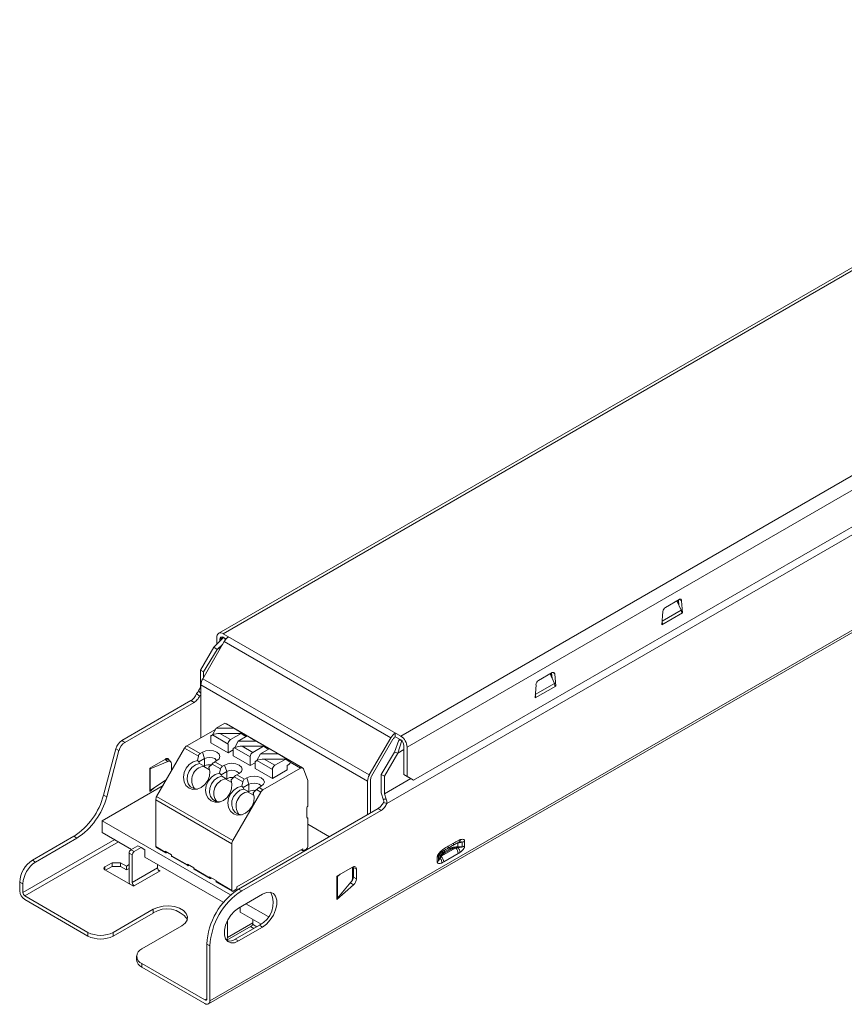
# Model space of a CAD drawing. Header units: millimetres. Extents: x -34 to 150, y 143 to 254.
# Tile 1 of 2: x -34 to 58, y 143 to 253. Entities that reach past the tile are written whole.
import ezdxf

# ---------------------------------------------------------------- set-up
doc = ezdxf.new("R2010")
doc.units = ezdxf.units.MM

msp = doc.modelspace()

# ---------------------------------------------------------------- linework, layer by layer
at = {"color": 7, "linetype": 'Continuous', "lineweight": 15}
for p, q in [((106.74, 252.67), (-11.77, 184.25)), ((107.24, 252.62), (-11.27, 184.2)), ((8.53, 172.78), (127.04, 241.19)), ((9.23, 171.55), (127.74, 239.97)), ((149.89, 237.17), (-12.75, 143.28)), ((-12.91, 142.92), (149.72, 236.8)), ((130.18, 236.41), (6.96, 165.28)), ((9.94, 167.88), (127.04, 235.47)), ((38.03, 187.14), (39.55, 188.02)), ((39.79, 186.83), (39.31, 187.88)), ((39.44, 187.96), (39.44, 187.6)), ((39.49, 187.98), (39.53, 187.39)), ((39.83, 187.88), (39.94, 186.53)), ((37.64, 185.2), (37.75, 186.68)), ((39.94, 186.53), (37.64, 185.2)), ((39.94, 186.53), (39.85, 186.58)), ((37.71, 185.24), (37.65, 185.28)), ((-12.32, 182.72), (-11.25, 183.78)), ((-11.98, 183.06), (-11.98, 183.8)), ((-11.63, 183.41), (-11.63, 183.59)), ((-11.27, 184.2), (8.53, 172.78)), ((-11.27, 183.8), (-10.95, 183.61)), ((-11, 183.56), (-11.17, 183.73)), ((-13.81, 180.14), (-12.32, 182.72)), ((-11.16, 183.32), (-13.55, 179.18)), ((-11.96, 182.43), (-13.45, 179.94)), ((-12.32, 182.72), (-11.96, 182.43)), ((-11.96, 182.43), (-11.32, 183.05)), ((-11.96, 182.43), (-11.54, 182.68)), ((-11.16, 183.32), (7.41, 172.6)), ((-13.45, 179.94), (-13.81, 180.14)), ((-13.81, 178.19), (-13.81, 180.14)), ((-13.55, 179.18), (5.02, 168.46)), ((-13.45, 179.94), (-13.45, 179.36)), ((23.89, 178.98), (25.41, 179.86)), ((25.65, 178.66), (25.17, 179.72)), ((25.3, 179.79), (25.3, 179.44)), ((25.34, 179.82), (25.39, 179.23)), ((25.69, 179.72), (25.8, 178.37)), ((-14.01, 177.84), (-13.81, 178.19)), ((-13.76, 178.49), (4.82, 167.76)), ((-13.76, 172.6), (-13.76, 178.49)), ((23.5, 177.04), (23.61, 178.52)), ((25.8, 178.37), (23.5, 177.04)), ((25.8, 178.37), (25.71, 178.41)), ((-13.9, 177.22), (-14.25, 177.52)), ((-13.9, 177.22), (-13.76, 177.3)), ((23.57, 177.08), (23.5, 177.12)), ((-22.57, 172.3), (-14.87, 176.75)), ((-22.22, 172.09), (-14.51, 176.54)), ((-14.87, 176.75), (-14.51, 176.54)), ((-15.32, 171.7), (-12.14, 173.54)), ((-12.47, 172.94), (-12.07, 173.66)), ((-11.08, 174.23), (-12.07, 173.66)), ((-12.07, 173.66), (-10.1, 173.66)), ((-11.08, 174.23), (-10.1, 173.66)), ((-2.41, 169.24), (-10.9, 174.14)), ((-10.1, 173.66), (-8.85, 172.94)), ((-12.64, 172.84), (-12.47, 172.94)), ((-12.64, 172.84), (-12.64, 172.03)), ((-12.61, 172.83), (-12.64, 172.84)), ((-12.48, 172.91), (-12.61, 172.83)), ((-10.73, 171.9), (-12.48, 172.91)), ((-12.42, 172.94), (-12.47, 172.94)), ((-11.64, 173.09), (-10.45, 172.39)), ((-9.25, 173.09), (-11.64, 173.09)), ((-10.45, 172.39), (-9.25, 173.09)), ((-8.61, 172.8), (-9.59, 172.23)), ((-8.85, 172.83), (-9.25, 173.09)), ((-8.85, 172.94), (-9.03, 172.94)), ((-8.85, 172.94), (-8.75, 172.88)), ((-8.75, 172.88), (-8.85, 172.83)), ((-8.75, 172.88), (-8.75, 172.72)), ((-8.61, 172.8), (-7.62, 172.23)), ((5.02, 168.46), (7.41, 172.6)), ((5.27, 168.31), (7.66, 172.46)), ((7.91, 173.13), (7.91, 172.72)), ((7.91, 172.72), (8.53, 172.37)), ((8.44, 172.42), (8.32, 172.35)), ((-24.62, 166.21), (-23.24, 171.38)), ((-23.24, 171.38), (-22.89, 171.17)), ((-22.57, 172.3), (-22.22, 172.09)), ((-18.69, 166.04), (-15.57, 171.44)), ((-14.03, 170.55), (-15.57, 171.44)), ((-15.32, 171.7), (-13.84, 170.85)), ((-10.73, 170.92), (-12.64, 172.03)), ((-10.73, 170.92), (-10.73, 171.9)), ((-10.16, 171.41), (-9.99, 171.51)), ((-10.16, 171.41), (-10.16, 170.6)), ((-10.14, 171.4), (-10.16, 171.41)), ((-10, 171.48), (-10.14, 171.4)), ((-8.26, 170.48), (-10, 171.48)), ((-9.99, 171.51), (-9.59, 172.23)), ((-9.95, 171.51), (-9.99, 171.51)), ((-9.59, 172.23), (-7.62, 172.23)), ((-9.17, 171.66), (-7.97, 170.97)), ((-6.78, 171.66), (-9.17, 171.66)), ((-7.97, 170.97), (-6.78, 171.66)), ((-7.62, 172.23), (-6.38, 171.51)), ((-6.13, 171.37), (-7.12, 170.81)), ((-6.38, 171.4), (-6.78, 171.66)), ((-6.38, 171.51), (-6.55, 171.51)), ((-6.38, 171.51), (-6.28, 171.46)), ((-6.28, 171.46), (-6.38, 171.4)), ((-6.28, 171.46), (-6.28, 171.29)), ((-6.13, 171.37), (-5.15, 170.81)), ((7.84, 171), (8.32, 172.35)), ((8.63, 172.28), (8.19, 170.88)), ((8.88, 171.28), (8.19, 170.88)), ((8.32, 172.35), (8.58, 172.33)), ((8.88, 171.75), (8.88, 168.49)), ((9.23, 171.55), (9.23, 168.28)), ((-24.26, 166.01), (-22.89, 171.17)), ((-19.46, 169.21), (-17.7, 170.23)), ((-17.88, 170.12), (-17.73, 170.18)), ((-17.73, 170.18), (-17.44, 169.95)), ((-17.63, 170.21), (-17.63, 170.26)), ((-14.15, 170.07), (-14.03, 170.55)), ((-13.35, 170.27), (-13.98, 169.91)), ((-13.84, 170.85), (-13.59, 170.99)), ((-13.35, 170.27), (-13.59, 170.99)), ((-13.35, 169.46), (-13.35, 170.27)), ((-10.16, 171.25), (-10.73, 170.92)), ((-8.26, 169.5), (-10.16, 170.6)), ((-8.26, 169.5), (-8.26, 170.48)), ((-7.52, 170.08), (-7.12, 170.81)), ((-7.12, 170.81), (-5.15, 170.81)), ((-6.69, 170.23), (-5.5, 169.54)), ((-4.3, 170.23), (-6.69, 170.23)), ((-5.5, 169.54), (-4.3, 170.23)), ((-5.15, 170.81), (-3.9, 170.08)), ((-3.9, 169.97), (-4.3, 170.23)), ((7.84, 171), (6.35, 168.51)), ((8.19, 170.88), (6.7, 168.31)), ((8.19, 170.88), (7.84, 171)), ((-19.46, 169.21), (-19.46, 166.59)), ((-17.44, 169.95), (-19.42, 169.14)), ((-19.42, 169.14), (-19.42, 166.71)), ((-17.12, 169.92), (-17.41, 170.16)), ((-17.03, 168.91), (-17.03, 169.7)), ((-13.41, 169.45), (-13.91, 169.74)), ((-13.44, 169.4), (-13.35, 169.46)), ((-13.41, 169.45), (-13.44, 169.4)), ((-13.44, 169.4), (-12.78, 169.02)), ((-12.51, 169.67), (-12.87, 169.33)), ((-11.56, 169.12), (-12.51, 169.67)), ((-11.97, 170.05), (-12.21, 169.91)), ((-12.21, 169.91), (-11.36, 169.42)), ((-11.68, 168.64), (-11.56, 169.12)), ((-11.36, 169.42), (-11.12, 169.56)), ((-10.87, 168.84), (-11.12, 169.56)), ((-7.69, 169.82), (-8.26, 169.5)), ((-7.69, 169.99), (-7.52, 170.08)), ((-7.69, 169.99), (-7.69, 169.17)), ((-7.66, 169.97), (-7.69, 169.99)), ((-5.78, 168.07), (-7.69, 169.17)), ((-7.53, 170.06), (-7.66, 169.97)), ((-5.78, 169.05), (-7.53, 170.06)), ((-7.47, 170.08), (-7.52, 170.08)), ((-6.84, 166.8), (-2.66, 169.22)), ((-3.94, 169.62), (-4.15, 169.5)), ((-4.15, 169.5), (-4.15, 169.01)), ((-3.9, 170.08), (-4.08, 170.08)), ((-3.9, 170.08), (-3.8, 170.03)), ((-3.8, 170.03), (-3.9, 169.97)), ((-3.8, 170.03), (-3.8, 169.86)), ((-2.33, 169.14), (-1.82, 167.82)), ((-10.87, 168.84), (-11.5, 168.48)), ((-10.94, 168.02), (-11.44, 168.31)), ((-10.96, 167.97), (-10.87, 168.03)), ((-10.94, 168.02), (-10.96, 167.97)), ((-10.87, 168.03), (-10.87, 168.84)), ((-10.04, 168.24), (-10.39, 167.9)), ((-9.09, 167.69), (-10.04, 168.24)), ((-9.49, 168.62), (-9.74, 168.48)), ((-9.74, 168.48), (-8.89, 167.99)), ((-8.89, 167.99), (-8.64, 168.13)), ((-8.4, 167.41), (-8.64, 168.13)), ((-5.78, 168.07), (-5.78, 169.05)), ((-4.15, 169.01), (-5.78, 168.07)), ((6.35, 168.51), (6.7, 168.31)), ((6.35, 166.55), (6.35, 168.51)), ((6.7, 168.31), (6.7, 166.35)), ((9.64, 168.05), (6.7, 166.35)), ((9.23, 168.28), (8.88, 168.49)), ((8.88, 168.49), (9.59, 168.08)), ((9.23, 168.28), (9.94, 167.88)), ((9.59, 168.08), (9.94, 167.88)), ((-17.98, 167.27), (-24.77, 163.35)), ((-19.02, 166.98), (-19.46, 166.59)), ((-19.42, 166.71), (-17.59, 167.94)), ((-10.96, 167.97), (-10.31, 167.6)), ((-9.2, 167.21), (-9.09, 167.69)), ((-8.4, 167.41), (-9.03, 167.05)), ((-8.4, 166.6), (-8.4, 167.41)), ((-7.02, 167.19), (-7.26, 167.05)), ((-7.26, 167.05), (-6.84, 166.8)), ((-1.82, 167.82), (-1.82, 164.96)), ((4.82, 167.76), (4.82, 164.03)), ((5.17, 164.23), (5.17, 167.97)), ((-24.62, 166.21), (-24.26, 166.01)), ((-18.69, 166.04), (-10.2, 161.14)), ((-10.2, 161.14), (-7.09, 166.54)), ((-8.46, 166.59), (-8.96, 166.88)), ((-8.49, 166.55), (-8.4, 166.6)), ((-8.46, 166.59), (-8.49, 166.55)), ((-8.49, 166.55), (-7.83, 166.17)), ((-7.56, 166.82), (-7.92, 166.47)), ((-7.09, 166.54), (-7.56, 166.82)), ((6.58, 165.77), (6.38, 166.35)), ((6.7, 166.35), (6.9, 165.77)), ((-10.31, 160.79), (-18.79, 165.69)), ((-18.79, 160.47), (-18.79, 165.69)), ((5.99, 164.71), (-9.56, 155.73)), ((-1.93, 164.78), (-1.93, 163.72)), ((6.35, 164.5), (5.99, 164.71)), ((6.9, 165.77), (6.58, 165.77)), ((6.96, 165.28), (6.61, 165.39)), ((6.35, 164.5), (-9.21, 155.52)), ((-1.93, 163.72), (-1.82, 163.66)), ((-1.82, 163.66), (-1.82, 160.47)), ((-24.77, 162.04), (-24.77, 163.35)), ((-24.77, 163.35), (-10.45, 155.09)), ((-1.82, 162.95), (0.57, 161.57)), ((-32.54, 158.95), (-27.94, 161.61)), ((-27.58, 161.4), (-32.19, 158.74)), ((-27.58, 161.4), (-27.94, 161.61)), ((-21.48, 160.15), (-24.77, 162.04)), ((-21.55, 160.11), (-20.77, 160.55)), ((-21.2, 159.9), (-20.42, 160.35)), ((-20.77, 160.55), (-20.42, 160.35)), ((-20.42, 160.35), (-19.99, 160.11)), ((-18.79, 160.47), (-17.73, 159.86)), ((-18.75, 160.38), (-17.69, 159.77)), ((-10.31, 155.57), (-10.31, 160.79)), ((14.65, 160.31), (13.04, 159.38)), ((13.7, 160.22), (14.3, 160.57)), ((13.82, 160.5), (14.42, 160.85)), ((14.9, 160.86), (14.71, 160.81)), ((15.38, 160.97), (14.9, 160.86)), ((14.9, 160.86), (14.9, 160.45)), ((14.9, 160.45), (15.38, 160.45)), ((15.38, 160.97), (15.38, 160.45)), ((15.65, 161.06), (15.65, 160.54)), ((-21.76, 156.65), (-21.76, 159.74)), ((-21.76, 159.74), (-21.41, 159.53)), ((-21.55, 160.11), (-21.2, 159.9)), ((-21.41, 156.45), (-21.41, 159.53)), ((-19.99, 160.11), (-19.99, 159.29)), ((-11.26, 154.25), (-19.99, 159.29)), ((-17.73, 159.94), (-17.02, 159.53)), ((-17.73, 159.86), (-17.73, 159.94)), ((-17.52, 159.82), (-17.59, 159.78)), ((-17.02, 159.45), (-17.02, 159.53)), ((-17.02, 159.45), (-15.26, 158.43)), ((-16.98, 159.36), (-15.21, 158.34)), ((-2.39, 160.23), (-9.74, 155.98)), ((-2.6, 160.11), (-2.39, 159.98)), ((-1.96, 160.23), (-2.39, 159.98)), ((-2.39, 159.98), (-2.39, 160.23)), ((12.6, 158.77), (12.6, 159.3)), ((12.75, 158.93), (12.75, 159.45)), ((12.75, 158.93), (12.88, 159.28)), ((14.93, 159.69), (13.32, 158.76)), ((13.4, 159.88), (14, 160.22)), ((13.45, 159.77), (14.05, 160.12)), ((-32.19, 158.74), (-32.54, 158.95)), ((-23.64, 158.67), (-24.45, 158.2)), ((-23.64, 158.26), (-24.38, 157.84)), ((-22.71, 158.67), (-23.64, 158.67)), ((-23.64, 158.26), (-23.64, 158.67)), ((-22.71, 158.26), (-23.64, 158.26)), ((-22.04, 158.29), (-22.71, 158.67)), ((-22.71, 158.67), (-22.71, 158.26)), ((-22.04, 157.88), (-22.71, 158.26)), ((-21.76, 158.45), (-22.04, 158.29)), ((-22.04, 157.88), (-22.04, 158.29)), ((-18.58, 158.47), (-18.58, 158.08)), ((-15.26, 158.51), (-14.55, 158.11)), ((-15.26, 158.43), (-15.26, 158.51)), ((-15.04, 158.39), (-15.11, 158.35)), ((-14.55, 158.02), (-14.55, 158.11)), ((1.4, 157.16), (3.16, 158.18)), ((3.16, 158.12), (3.16, 158.18)), ((3.16, 157.04), (3.16, 158.12)), ((3.23, 158.22), (3.24, 158.14)), ((3.59, 157.94), (3.24, 158.14)), ((3.24, 158.14), (3.24, 157.07)), ((-24.45, 157.88), (-21.27, 156.04)), ((-21.76, 158.04), (-22.04, 157.88)), ((-21.41, 156.45), (-18.58, 158.08)), ((-21.27, 156.04), (-18.3, 157.76)), ((-18.3, 157.76), (-18.53, 157.89)), ((-14.55, 158.02), (-12.78, 157)), ((-14.51, 157.93), (-12.74, 156.91)), ((-12.78, 157.09), (-12.07, 156.68)), ((-12.78, 157), (-12.78, 157.09)), ((1.4, 154.55), (1.4, 157.16)), ((1.78, 157.38), (1.49, 157.14)), ((1.49, 154.71), (1.49, 157.14)), ((3.24, 157.07), (3.59, 156.87)), ((3.59, 157.94), (3.59, 156.87)), ((-33.96, 156.5), (-33.61, 156.3)), ((-33.96, 156.5), (-33.96, 155.53)), ((-33.61, 155.33), (-33.61, 156.3)), ((-12.57, 156.96), (-12.64, 156.92)), ((-12.07, 156.6), (-12.07, 156.68)), ((-12.07, 156.6), (-10.31, 155.57)), ((-12.03, 156.5), (-10.26, 155.48)), ((-9.74, 155.98), (-9.74, 155.74)), ((3.27, 156.21), (1.4, 154.55)), ((1.49, 154.71), (2.95, 156.48)), ((2.92, 156.42), (2.84, 156.35)), ((3.27, 156.21), (2.92, 156.42)), ((2.97, 156.5), (3.04, 156.54)), ((-26.36, 150.9), (-33.39, 154.96)), ((-9.74, 155.74), (-10.16, 155.49)), ((-9.21, 155.52), (-9.56, 155.73)), ((-9.56, 153.61), (-6.88, 155.16)), ((-26.36, 150.49), (-33.39, 154.55)), ((-9.39, 153.17), (-9.39, 153.71)), ((-8.73, 154.09), (-6.24, 152.66)), ((-19.07, 153.47), (-23.53, 150.9)), ((-19.07, 153.06), (-23.53, 150.49)), ((-19.07, 153.06), (-19.07, 153.47)), ((-7.04, 151.81), (-9.39, 153.17)), ((-15.89, 151.63), (-20.35, 149.06)), ((-10.85, 150.03), (-8.14, 151.59)), ((-10.8, 152.21), (-10.8, 150.33)), ((-7.97, 151.96), (-10.8, 150.33)), ((-7.23, 151.69), (-9.92, 150.14)), ((-7.86, 151.32), (-8.23, 151.54)), ((-7.99, 151.81), (-7.51, 151.53)), ((-7.97, 151.96), (-7.97, 152.35)), ((-6.88, 151.49), (-7.23, 151.69)), ((-26.36, 150.49), (-26.36, 150.9)), ((-23.53, 150.49), (-23.53, 150.9)), ((-6.88, 151.49), (-9.56, 149.94)), ((-13.1, 149.6), (-12.75, 149.4)), ((-13.1, 149.6), (-13.1, 143.49)), ((-12.75, 143.28), (-12.75, 149.4)), ((-10.67, 149.92), (-10.96, 150.09)), ((-9.92, 150.14), (-9.56, 149.94)), ((-20.93, 148.24), (-20.93, 147.84)), ((-20.35, 147.02), (-20.35, 147.43)), ((-13.31, 143.37), (-20.35, 147.43)), ((-13.31, 142.96), (-20.35, 147.02))]:
    msp.add_line(p, q, dxfattribs=at)
at = {"color": 8, "linetype": 'Continuous', "lineweight": 15}
for p, q in [((39.83, 187.88), (39.57, 188.03)), ((39.79, 186.83), (37.67, 185.6)), ((-11.63, 183.59), (-11.27, 183.8)), ((25.69, 179.72), (25.43, 179.87)), ((25.65, 178.66), (23.53, 177.44)), ((-13.76, 177.56), (-14.01, 177.84)), ((-8.74, 172.73), (-8.75, 172.73)), ((-6.27, 171.3), (-6.28, 171.3)), ((-2.66, 169.22), (-3.8, 169.87)), ((-33.61, 155.33), (-23.37, 161.24)), ((-33.39, 154.96), (-22.94, 160.99)), ((14, 160.22), (14, 160.4)), ((12.82, 159.59), (12.75, 159.45)), ((12.88, 159.28), (12.88, 159.66)), ((13.4, 159.88), (13.4, 160.05)), ((-24.45, 158.2), (-24.45, 157.88)), ((-13.1, 143.49), (-13.31, 143.37))]:
    msp.add_line(p, q, dxfattribs=at)
at = {"color": 7, "linetype": 'Continuous', "lineweight": 15, "flags": 128}
for points in [[(39.55, 188.02), (39.6, 188.04), (39.65, 188.06), (39.7, 188.06), (39.74, 188.04), (39.78, 188.02), (39.8, 187.98), (39.82, 187.94), (39.83, 187.88)], [(25.41, 179.86), (25.46, 179.88), (25.51, 179.89), (25.56, 179.89), (25.6, 179.88), (25.63, 179.86), (25.66, 179.82), (25.68, 179.77), (25.69, 179.72)], [(-17.7, 170.23), (-17.61, 170.27), (-17.53, 170.28), (-17.46, 170.28), (-17.4, 170.26), (-17.34, 170.21), (-17.3, 170.15), (-17.28, 170.07), (-17.28, 170.05)], [(-13.59, 170.99), (-13.22, 171.13), (-12.78, 171.18), (-12.34, 171.13), (-11.97, 170.99), (-11.72, 170.77), (-11.63, 170.52), (-11.72, 170.26), (-11.97, 170.05)], [(-13.35, 170.27), (-13.09, 170.37), (-12.78, 170.41), (-12.47, 170.37), (-12.22, 170.27), (-12.04, 170.12), (-12, 170.03)], [(-12.87, 169.33), (-12.76, 168.85), (-12.81, 168.33), (-13, 167.82), (-13.31, 167.38), (-13.72, 167.05), (-14.19, 166.86), (-14.66, 166.84), (-15.08, 166.98), (-15.42, 167.28), (-15.63, 167.7), (-15.7, 168.19), (-15.62, 168.71), (-15.4, 169.21), (-15.05, 169.63), (-14.62, 169.92), (-14.15, 170.07)], [(-13.91, 169.74), (-14.35, 169.59), (-14.75, 169.3), (-15.06, 168.89), (-15.24, 168.42), (-15.27, 167.93), (-15.16, 167.48), (-14.9, 167.14), (-14.54, 166.93), (-14.12, 166.88)], [(-11.12, 169.56), (-10.75, 169.7), (-10.31, 169.75), (-9.87, 169.7), (-9.49, 169.56), (-9.24, 169.34), (-9.16, 169.09), (-9.24, 168.83), (-9.49, 168.62)], [(-2.66, 169.22), (-2.61, 169.24), (-2.55, 169.26), (-2.5, 169.26), (-2.46, 169.26), (-2.42, 169.24), (-2.38, 169.22), (-2.35, 169.18), (-2.33, 169.14)], [(-10.39, 167.9), (-10.29, 167.42), (-10.33, 166.9), (-10.52, 166.39), (-10.84, 165.95), (-11.25, 165.62), (-11.71, 165.43), (-12.18, 165.41), (-12.61, 165.55), (-12.94, 165.85), (-13.16, 166.27), (-13.23, 166.76), (-13.15, 167.28), (-12.92, 167.78), (-12.58, 168.2), (-12.15, 168.5), (-11.68, 168.64)], [(-11.44, 168.31), (-11.88, 168.16), (-12.28, 167.87), (-12.58, 167.46), (-12.76, 166.99), (-12.8, 166.5), (-12.68, 166.05), (-12.43, 165.71), (-12.06, 165.5), (-11.65, 165.45)], [(-10.87, 168.84), (-10.61, 168.94), (-10.31, 168.98), (-10, 168.94), (-9.74, 168.84), (-9.57, 168.69), (-9.52, 168.6)], [(-8.64, 168.13), (-8.27, 168.27), (-7.83, 168.32), (-7.39, 168.27), (-7.02, 168.13), (-6.77, 167.91), (-6.68, 167.66), (-6.77, 167.41), (-7.02, 167.19)], [(-7.92, 166.47), (-7.81, 165.99), (-7.86, 165.47), (-8.05, 164.96), (-8.36, 164.52), (-8.77, 164.19), (-9.24, 164), (-9.71, 163.98), (-10.13, 164.13), (-10.47, 164.42), (-10.68, 164.84), (-10.75, 165.33), (-10.67, 165.85), (-10.45, 166.35), (-10.1, 166.77), (-9.67, 167.07), (-9.2, 167.21)], [(-8.4, 167.41), (-8.14, 167.51), (-7.83, 167.55), (-7.53, 167.51), (-7.27, 167.41), (-7.09, 167.26), (-7.05, 167.17)], [(-8.96, 166.88), (-9.4, 166.74), (-9.8, 166.44), (-10.11, 166.04), (-10.29, 165.56), (-10.32, 165.07), (-10.21, 164.63), (-9.95, 164.28), (-9.59, 164.07), (-9.17, 164.02)], [(-6.88, 155.16), (-6.43, 155.35), (-6.02, 155.37), (-5.67, 155.22), (-5.43, 154.92), (-5.3, 154.49), (-5.3, 153.97), (-5.43, 153.4), (-5.67, 152.82), (-6.02, 152.28), (-6.43, 151.82), (-6.88, 151.49)], [(-19.07, 153.47), (-18.56, 153.69), (-17.96, 153.82), (-17.32, 153.85), (-16.7, 153.77), (-16.13, 153.59), (-15.68, 153.33), (-15.38, 153), (-15.24, 152.64), (-15.28, 152.27), (-15.51, 151.93), (-15.89, 151.63)], [(-9.56, 149.94), (-10.01, 149.75), (-10.42, 149.73), (-10.77, 149.88), (-11.01, 150.17), (-11.14, 150.6), (-11.14, 151.13), (-11.01, 151.7), (-10.77, 152.28), (-10.42, 152.82), (-10.01, 153.28), (-9.56, 153.61)]]:
    msp.add_lwpolyline(points, dxfattribs=at)
at = {"color": 7, "linetype": 'Continuous', "lineweight": 15}
for centre, radius, start, end in [((38.37, 186.62), 0.622, 122.8009, 174.311), ((-11.55, 183.87), 0.437, 50.7967, 189.214), ((-11.41, 183.63), 0.218, 50.7967, 189.214), ((-9.9, 182.63), 1.44, 121.9547, 151.1444), ((-12.32, 178.44), 1.44, 148.8563, 178.0435), ((24.22, 178.46), 0.622, 122.8009, 174.311), ((-10.98, 173.99), 0.174, 60.2163, 82.9868), ((-11.7, 171.27), 1.82, 88.1827, 115.257), ((-10.12, 171.88), 0.615, 122.6055, 177.3945), ((8.68, 171.9), 1.44, 121.9547, 151.1444), ((8.3, 172.11), 0.721, 121.9547, 151.1444), ((7.7, 171.48), 1.54, 2.6055, 57.3945), ((-21.73, 170.99), 1.56, 122.8922, 165.4815), ((-21.37, 170.78), 1.56, 122.8922, 165.4815), ((-14.94, 171.09), 0.721, 121.9547, 151.1444), ((-9.23, 169.84), 1.82, 88.1827, 115.257), ((8.11, 171.72), 0.768, 2.6055, 57.3945), ((-17.59, 169.91), 0.305, 54.3971, 117.5173), ((-13.59, 170.46), 0.457, 123.1991, 168.7852), ((-7.64, 170.45), 0.615, 122.6055, 177.3945), ((-6.75, 168.41), 1.82, 88.1827, 115.257), ((-19.3, 168.85), 0.32, 111.859, 119.8323), ((-17.3, 169.71), 0.27, 357.6882, 121.0106), ((-13.18, 167.86), 1.6, 98.3298, 216.8931), ((-12.78, 168.35), 1.24, 82.0015, 117.1689), ((-11.36, 168.5), 1.65, 121.1303, 134.453), ((-11.11, 169.03), 0.457, 123.1991, 168.7852), ((-5.17, 169.02), 0.615, 122.6055, 177.3945), ((-4.11, 169.88), 0.307, 302.6055, 357.3945), ((-10.71, 166.44), 1.6, 98.3298, 216.8931), ((-10.31, 166.93), 1.24, 82.0015, 117.1689), ((-8.88, 167.07), 1.65, 121.1303, 134.453), ((-8.64, 167.61), 0.457, 123.1991, 168.7852), ((6.26, 167.71), 1.44, 148.8563, 178.0435), ((5.89, 167.94), 0.721, 148.8563, 178.0435), ((-6.41, 165.64), 1.65, 121.1303, 134.453), ((-32.18, 168.17), 7.82, 302.8922, 345.4815), ((-31.83, 167.97), 7.82, 302.8922, 345.4815), ((-18.07, 165.67), 0.721, 148.8563, 178.0435), ((-8.23, 165.01), 1.6, 98.3298, 216.8931), ((-7.83, 165.5), 1.24, 82.0015, 117.1689), ((-6.45, 166.19), 0.721, 121.9547, 151.1444), ((6.98, 166.56), 0.632, 180.9157, 199.8085), ((-1.7, 164.77), 0.231, 122.6055, 177.3945), ((-1.86, 163.71), 0.0655, 170.786, 309.2033), ((-18.7, 160.46), 0.0959, 172.7442, 235.9436), ((-9.59, 160.77), 0.721, 148.8563, 178.0435), ((-2.13, 160.49), 0.307, 302.6055, 357.3945), ((13.99, 159.64), 0.938, 2.8931, 45.4807), ((15.27, 161.22), 0.781, 277.9773, 298.8889), ((-21.3, 159.72), 0.461, 122.6055, 177.3945), ((-20.95, 159.51), 0.461, 122.6055, 177.3945), ((-17.64, 159.85), 0.0873, 170.786, 309.2033), ((-16.93, 159.44), 0.0959, 172.7442, 235.9436), ((12.38, 158.71), 0.938, 2.893, 45.4808), ((-30.89, 156.36), 3.07, 122.6055, 177.3945), ((-30.53, 156.16), 3.07, 122.6055, 177.3945), ((-24.39, 158.04), 0.175, 110.7834, 249.2166), ((-15.17, 158.42), 0.0873, 170.786, 309.2033), ((3.33, 157.98), 0.262, 350.786, 129.2033), ((-18.12, 158.1), 0.461, 182.6055, 237.3945), ((-14.45, 158.01), 0.0959, 172.7442, 235.9436), ((-12.69, 156.99), 0.0873, 170.786, 309.2033), ((1.07, 157.65), 0.658, 299.7831, 309.2717), ((2.3, 157.12), 0.94, 311.6284, 357.0654), ((2.2, 157.08), 0.964, 321.1484, 357.9231), ((-20.71, 156.68), 1.05, 181.2262, 201.9022), ((-20.95, 156.47), 0.461, 182.6055, 237.3945), ((-11.98, 156.58), 0.0959, 172.7442, 235.9436), ((2.65, 156.92), 0.94, 311.6284, 357.0654), ((-32.73, 155.59), 1.23, 182.6055, 237.3945), ((-33.14, 155.35), 0.461, 182.6055, 237.3945), ((-5.42, 149.25), 7.68, 122.6055, 177.3945), ((-5.07, 149.05), 7.68, 122.6055, 177.3945), ((-10.22, 155.56), 0.0873, 170.786, 309.2033), ((-8.49, 154.19), 2.8, 296.8118, 24.4168), ((-17.54, 150.72), 2.8, 35.594, 123.1847), ((-8.36, 151.92), 0.394, 305.0133, 6.2988), ((-24.94, 153.63), 3.07, 242.6097, 297.3903), ((-24.94, 153.22), 3.07, 242.6097, 297.3903), ((-11.28, 150.3), 0.482, 327.324, 2.6798), ((-10.6, 151.12), 1.2, 258.016, 304.8879), ((-20.04, 148.24), 0.873, 110.7834, 249.2166), ((-19.93, 147.94), 1.01, 185.6948, 245.6253), ((-13.23, 143.47), 0.131, 230.7967, 9.214), ((-13.09, 143.23), 0.349, 230.7967, 9.214)]:
    msp.add_arc(centre, radius, start, end, dxfattribs=at)
at = {"color": 8, "linetype": 'Continuous', "lineweight": 15}
msp.add_arc((14.13, 160.81), 0.293, 304.6467, 6.6661, dxfattribs=at)
at = {"color": 7, "linetype": 'Continuous', "lineweight": 15}
for points in [[(39.87, 186.49), (39.86, 186.59), (39.84, 186.71), (39.79, 186.83)], [(25.73, 178.32), (25.72, 178.43), (25.69, 178.55), (25.65, 178.66)], [(-14.25, 177.52), (-14.15, 177.64), (-14.06, 177.75), (-14.01, 177.84)], [(-13.98, 169.91), (-14.04, 169.96), (-14.1, 170.02), (-14.15, 170.07)], [(-13.98, 169.91), (-13.96, 169.85), (-13.93, 169.79), (-13.91, 169.74)], [(-12.87, 169.33), (-12.86, 169.3), (-12.85, 169.28), (-12.85, 169.25)], [(-11.5, 168.48), (-11.56, 168.53), (-11.62, 168.59), (-11.68, 168.64)], [(-11.5, 168.48), (-11.48, 168.42), (-11.46, 168.36), (-11.44, 168.31)], [(-10.39, 167.9), (-10.39, 167.88), (-10.38, 167.85), (-10.37, 167.83)], [(-9.03, 167.05), (-9.09, 167.1), (-9.15, 167.16), (-9.2, 167.21)], [(-9.03, 167.05), (-9.01, 166.99), (-8.98, 166.94), (-8.96, 166.88)], [(-19.42, 166.71), (-19.44, 166.7), (-19.45, 166.69), (-19.46, 166.67)], [(-7.92, 166.47), (-7.91, 166.45), (-7.9, 166.42), (-7.9, 166.4)], [(6.9, 165.77), (6.95, 165.62), (6.98, 165.44), (6.96, 165.28)], [(14.65, 160.31), (14.43, 160.28), (14.22, 160.22), (14.05, 160.12)], [(14.9, 160.86), (14.89, 160.89), (14.9, 160.9), (14.9, 160.9)], [(14.9, 160.45), (14.89, 160.42), (14.89, 160.38), (14.9, 160.35)], [(14.9, 160.9), (14.97, 160.92), (15.04, 160.93), (15.1, 160.95)], [(15.65, 161.06), (15.58, 161.02), (15.48, 160.99), (15.38, 160.97)], [(12.6, 159.3), (12.67, 159.34), (12.73, 159.4), (12.75, 159.45)], [(12.88, 159.28), (12.88, 159.26), (12.91, 159.23), (12.93, 159.21)], [(13.04, 159.38), (13, 159.32), (12.96, 159.27), (12.93, 159.21)], [(13.45, 159.77), (13.27, 159.67), (13.13, 159.54), (13.04, 159.38)], [(13.4, 159.88), (13.4, 159.84), (13.42, 159.8), (13.45, 159.77)], [(14.05, 160.12), (14.02, 160.15), (14, 160.19), (14, 160.22)], [(12.6, 158.77), (12.67, 158.81), (12.72, 158.87), (12.75, 158.93)], [(1.4, 154.63), (1.43, 154.66), (1.46, 154.68), (1.49, 154.71)]]:
    msp.add_open_spline(points, degree=3, dxfattribs=at)
for points, knots in [([(37.67, 185.56), (37.68, 185.51), (37.71, 185.4), (37.71, 185.3), (37.71, 185.24)], [0, 0, 0, 0, 0.4509154, 1, 1, 1, 1]), ([(-14.87, 176.75), (-14.75, 176.82), (-14.62, 176.93), (-14.4, 177.21), (-14.31, 177.37), (-14.25, 177.52)], [0, 0, 0, 0, 0.5, 0.5, 1, 1, 1, 1]), ([(-14.51, 176.54), (-14.45, 176.58), (-14.39, 176.63), (-14.27, 176.73), (-14.21, 176.79), (-14.1, 176.91), (-14.05, 176.98), (-13.96, 177.1), (-13.93, 177.16), (-13.9, 177.22)], [0, 0, 0, 0, 0.25, 0.25, 0.5, 0.5, 0.75, 0.75, 1, 1, 1, 1]), ([(-13.9, 177.22), (-13.89, 177.23), (-13.87, 177.25), (-13.83, 177.28), (-13.79, 177.33), (-13.77, 177.36), (-13.76, 177.37)], [0, 0, 0, 0, 0.156284, 0.321157, 0.699312, 1, 1, 1, 1]), ([(23.52, 177.4), (23.54, 177.35), (23.57, 177.24), (23.57, 177.14), (23.57, 177.08)], [0, 0, 0, 0, 0.4509153, 1, 1, 1, 1]), ([(6.61, 165.39), (6.58, 165.32), (6.54, 165.26), (6.45, 165.14), (6.41, 165.08), (6.3, 164.95), (6.24, 164.89), (6.12, 164.79), (6.06, 164.75), (5.99, 164.71)], [0, 0, 0, 0, 0.25, 0.25, 0.5, 0.5, 0.75, 0.75, 1, 1, 1, 1]), ([(6.96, 165.28), (6.91, 165.12), (6.82, 164.96), (6.59, 164.68), (6.47, 164.57), (6.35, 164.5)], [0, 0, 0, 0, 0.5, 0.5, 1, 1, 1, 1]), ([(6.58, 165.77), (6.59, 165.74), (6.61, 165.68), (6.63, 165.59), (6.64, 165.51), (6.63, 165.44), (6.62, 165.4), (6.61, 165.39)], [0, 0, 0, 0, 0.270868, 0.50039, 0.692842, 0.855453, 1, 1, 1, 1]), ([(13.05, 160), (13.08, 160.02), (13.13, 160.07), (13.23, 160.14), (13.33, 160.21), (13.45, 160.28), (13.61, 160.38), (13.74, 160.45), (13.82, 160.5)], [0, 0, 0, 0, 0.105976, 0.226266, 0.361293, 0.511353, 0.671538, 1, 1, 1, 1]), ([(14.9, 160.45), (14.85, 160.44), (14.77, 160.44), (14.65, 160.43), (14.53, 160.41), (14.41, 160.39), (14.3, 160.35), (14.19, 160.32), (14.09, 160.27), (14.03, 160.24), (14, 160.22)], [0, 0, 0, 0, 0.128217, 0.255404, 0.381615, 0.506905, 0.631331, 0.754949, 0.877819, 1, 1, 1, 1]), ([(14.3, 160.57), (14.44, 160.65), (14.67, 160.79), (14.86, 160.88), (14.93, 160.91)], [0, 0, 0, 0, 0.595775, 1, 1, 1, 1]), ([(14.42, 160.85), (14.51, 160.9), (14.64, 160.97), (14.81, 161.07), (14.95, 161.14), (15.08, 161.2), (15.16, 161.23), (15.2, 161.24)], [0, 0, 0, 0, 0.32849, 0.48866, 0.685045, 0.855207, 1, 1, 1, 1]), ([(14.9, 160.35), (14.87, 160.34), (14.83, 160.34), (14.76, 160.33), (14.7, 160.32), (14.66, 160.31), (14.65, 160.31)], [0, 0, 0, 0, 0.250099, 0.536079, 0.84881, 1, 1, 1, 1]), ([(15.02, 160.95), (15.01, 160.94), (14.98, 160.92), (14.94, 160.91), (14.9, 160.9)], [0, 0, 0, 0, 0.1381228, 1, 1, 1, 1]), ([(15.38, 160.45), (15.4, 160.44), (15.38, 160.42), (15.32, 160.4), (15.27, 160.39), (15.12, 160.37), (15.01, 160.36), (14.9, 160.35)], [0, 0, 0, 0, 0.25, 0.25, 0.5, 0.5, 1, 1, 1, 1]), ([(15.15, 159.83), (15.14, 159.91), (15.12, 160), (15.03, 160.18), (14.96, 160.27), (14.9, 160.35)], [0, 0, 0, 0, 0.5, 0.5, 1, 1, 1, 1]), ([(15.1, 160.95), (15.17, 160.96), (15.24, 160.97), (15.35, 160.99), (15.39, 160.99), (15.38, 160.97)], [0, 0, 0, 0, 0.5, 0.5, 1, 1, 1, 1]), ([(15.65, 160.54), (15.65, 160.52), (15.65, 160.48), (15.64, 160.42), (15.62, 160.37), (15.59, 160.3), (15.54, 160.21), (15.46, 160.11), (15.36, 160.01), (15.27, 159.92), (15.2, 159.87), (15.17, 159.84), (15.15, 159.83)], [0, 0, 0, 0, 0.071176, 0.13564, 0.200237, 0.271614, 0.380137, 0.501106, 0.667848, 0.859323, 0.939786, 1, 1, 1, 1]), ([(15.2, 161.24), (15.22, 161.25), (15.27, 161.26), (15.37, 161.28), (15.47, 161.28), (15.56, 161.25), (15.61, 161.21), (15.64, 161.15), (15.65, 161.09), (15.65, 161.06)], [0, 0, 0, 0, 0.112027, 0.231033, 0.498622, 0.633738, 0.751421, 0.872077, 1, 1, 1, 1]), ([(12.6, 159.3), (12.6, 159.32), (12.6, 159.35), (12.61, 159.4), (12.62, 159.45), (12.65, 159.51), (12.69, 159.6), (12.78, 159.73), (12.88, 159.84), (12.98, 159.94), (13.03, 159.98), (13.05, 160)], [0, 0, 0, 0, 0.066158, 0.129166, 0.190057, 0.249978, 0.367671, 0.501536, 0.762572, 0.883899, 1, 1, 1, 1]), ([(12.75, 159.45), (12.75, 159.45), (12.75, 159.45), (12.75, 159.46), (12.75, 159.46), (12.75, 159.46), (12.75, 159.47), (12.76, 159.49), (12.77, 159.51), (12.78, 159.52), (12.78, 159.52)], [0, 0, 0, 0, 0.026301, 0.050542, 0.074514, 0.100064, 0.161405, 0.242484, 0.807773, 1, 1, 1, 1]), ([(12.93, 159.21), (12.91, 159.17), (12.89, 159.14), (12.87, 159.1), (12.86, 159.08), (12.85, 159.06), (12.84, 159.04), (12.83, 159.03), (12.82, 159.01), (12.82, 159), (12.81, 158.98), (12.8, 158.97), (12.79, 158.95), (12.78, 158.95), (12.78, 158.94), (12.78, 158.94), (12.77, 158.93), (12.77, 158.93), (12.77, 158.92), (12.76, 158.92), (12.76, 158.92), (12.76, 158.91), (12.76, 158.91), (12.75, 158.91), (12.75, 158.91), (12.75, 158.91), (12.75, 158.91), (12.75, 158.92), (12.75, 158.92), (12.75, 158.92), (12.75, 158.92), (12.75, 158.92), (12.75, 158.92), (12.75, 158.93)], [0.1173208, 0.1173208, 0.1173208, 0.1173208, 0.2357916, 0.2357916, 0.2357916, 0.295027, 0.295027, 0.295027, 0.3542624, 0.3542624, 0.3542624, 0.4134978, 0.4134978, 0.4134978, 0.4431155, 0.4431155, 0.4431155, 0.4727332, 0.4727332, 0.4727332, 0.5023509, 0.5023509, 0.5023509, 0.5319686, 0.5319686, 0.5319686, 0.5615863, 0.5615863, 0.5615863, 0.5763952, 0.5763952, 0.5763952, 0.5883605, 0.5883605, 0.5883605, 0.5883605]), ([(12.78, 159.51), (12.79, 159.54), (12.82, 159.59), (12.9, 159.69), (12.98, 159.76), (13.03, 159.81)], [0, 0, 0, 0, 0.18476, 0.429234, 1, 1, 1, 1]), ([(13.4, 159.88), (13.37, 159.86), (13.31, 159.82), (13.23, 159.76), (13.15, 159.69), (13.08, 159.62), (13.02, 159.54), (12.97, 159.46), (12.92, 159.37), (12.89, 159.31), (12.88, 159.28)], [0, 0, 0, 0, 0.122181, 0.245051, 0.368669, 0.493095, 0.618385, 0.744596, 0.871783, 1, 1, 1, 1]), ([(13.1, 158.65), (13.1, 158.69), (13.1, 158.74), (13.1, 158.78), (13.09, 158.83), (13.08, 158.89), (13.07, 158.94), (13.05, 158.99), (13.03, 159.04), (13.01, 159.08), (12.99, 159.13), (12.96, 159.17), (12.93, 159.21)], [0.0000287, 0.0000287, 0.0000287, 0.0000287, 0.249992, 0.249992, 0.249992, 0.4999839, 0.4999839, 0.4999839, 0.7499759, 0.7499759, 0.7499759, 0.9999477, 0.9999477, 0.9999477, 0.9999477]), ([(13.01, 159.79), (13.12, 159.87), (13.35, 160.03), (13.58, 160.16), (13.7, 160.22)], [0, 0, 0, 0, 0.473585, 1, 1, 1, 1]), ([(15.15, 159.83), (15.13, 159.82), (15.08, 159.78), (15.01, 159.74), (14.96, 159.71), (14.93, 159.69)], [0, 0, 0, 0, 0.299409, 0.632538, 1, 1, 1, 1]), ([(13.1, 158.65), (13.08, 158.64), (13.04, 158.62), (12.97, 158.6), (12.88, 158.58), (12.77, 158.57), (12.68, 158.59), (12.63, 158.64), (12.61, 158.67), (12.6, 158.72), (12.6, 158.75), (12.6, 158.77)], [0, 0, 0, 0, 0.077649, 0.163395, 0.341023, 0.499379, 0.71704, 0.789793, 0.858194, 0.925904, 1, 1, 1, 1]), ([(13.32, 158.76), (13.28, 158.74), (13.2, 158.7), (13.13, 158.66), (13.1, 158.65)], [0, 0, 0, 0, 0.531998, 1, 1, 1, 1])]:
    msp.add_open_spline(points, degree=3, knots=knots, dxfattribs=at)
at = {"color": 8, "linetype": 'Continuous', "lineweight": 15}
for points, knots in [([(13.82, 160.5), (13.82, 160.45), (13.81, 160.34), (13.75, 160.25), (13.7, 160.23), (13.7, 160.23)], [0, 0, 0, 0, 0.4538552, 0.9077104, 1, 1, 1, 1]), ([(15.2, 161.24), (15.19, 161.2), (15.16, 161.11), (15.1, 161.01), (15.04, 160.97), (15.02, 160.95)], [0, 0, 0, 0, 0.34373, 0.699407, 1, 1, 1, 1]), ([(13.05, 160), (13.06, 159.97), (13.07, 159.9), (13.06, 159.84), (13.03, 159.82), (13.03, 159.81)], [0, 0, 0, 0, 0.398013, 0.820317, 1, 1, 1, 1])]:
    msp.add_open_spline(points, degree=3, knots=knots, dxfattribs=at)

doc.saveas('drawing.dxf')
